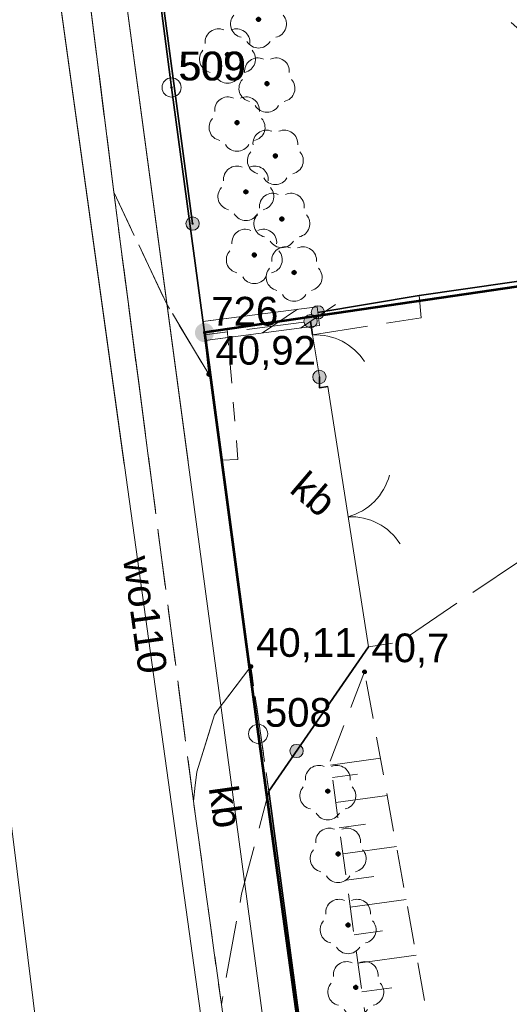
# Model space of a CAD drawing. Header units: millimetres. Extents: x 6503307 to 6504695, y 5886099 to 5887123.
# Tile 56 of 77: x 6504116 to 6504129, y 5886232 to 5886257. Entities that reach past the tile are written whole.
import ezdxf
from ezdxf.enums import TextEntityAlignment as Align

# ---------------------------------------------------------------- set-up
doc = ezdxf.new("R2010")
doc.units = ezdxf.units.MM
for name, pattern in [('ACAD_ISO02W100', [15, 12, -3]), ('BUUT04', [200000, 0, -100000, 0, -100000]), ('EGBU01', [2, 0.5, -0.5, 0.5, -0.5]), ('OTKJ_A05', [2, 1.5, -0.5]), ('OTKU_A05', [2, 1.5, -0.5]), ('OTRK_A05', [1.5, 1, -0.5])]:
    doc.linetypes.add(name, pattern=pattern)
for name, color, linetype, lineweight in [('Budowle (linie)', 18, 'Continuous', 0), ('Budynki EGiB', 18, 'Continuous', 0), ('Działki', 18, 'Continuous', 0), ('isa_V10520003E16E075_TUsr', 7, 'Continuous', 25), ('isa_V10520003E16E075_TUsr_19165818BF56C1D4', 5, 'OTKJ_A05', 25), ('Komunikacja (linie)', 18, 'Continuous', 0), ('Komunikacja (obszary)', 18, 'Continuous', 0), ('Ogrodzenia', 18, 'Continuous', 0), ('Pikiety', 18, 'Continuous', 0), ('Przewody elektroenergetyczne', 1, 'Continuous', 0), ('Przewody wodociągowe', 5, 'Continuous', 0), ('Punkty graniczne', 18, 'Continuous', 0), ('Punkty graniczne - numery', 7, 'Continuous', 0), ('Skarpy', 18, 'Continuous', 0)]:
    doc.layers.add(name, color=color, linetype=linetype, lineweight=lineweight)
for name, color, linetype, lineweight, true_color in [('Przewody kanalizacyjne', 7, 'Continuous', 0, 0x803300), ('Symbole liniowe', 7, 'Continuous', 0, 0x0a0909), ('Użytki gruntowe', 7, 'Continuous', 0, 0x008000), ('Zagospodarowanie terenu (punkty)', 7, 'Continuous', 0, 0x008000)]:
    doc.layers.add(name, color=color, linetype=linetype, lineweight=lineweight, true_color=true_color)
doc.styles.add('DOMYSLNA_CZCIONKA', font='arial.ttf')

# ---------------------------------------------------------------- blocks, each defined once
blk = doc.blocks.new('OTRS_P05')
at = {"layer": 'isa_V10520003E16E075_TUsr', "true_color": 0x0a0909}
h = blk.add_hatch(color=18, dxfattribs=at)
h.dxf.hatch_style = 1
h.paths.add_polyline_path([(0.09, 0, 1), (-0.09, 0, 1)])
at = {"layer": 'isa_V10520003E16E075_TUsr', "color": 18, "true_color": 0x0a0909}
blk.add_lwpolyline([(0.09, 0, 1), (-0.09, 0, 1)], format="xyb", close=True, dxfattribs=at)
at = {"layer": 'isa_V10520003E16E075_TUsr_19165818BF56C1D4', "color": 18, "true_color": 0x0a0909}
blk.add_circle((0, 0), 0.09, dxfattribs=at)
blk = doc.blocks.new('OTRN_P05')
at = {"layer": 'isa_V10520003E16E075_TUsr', "true_color": 0x0a0909}
h = blk.add_hatch(color=18, dxfattribs=at)
h.dxf.hatch_style = 1
h.paths.add_polyline_path([(0.09, 0, 1), (-0.09, 0, 1)])
at = {"layer": 'isa_V10520003E16E075_TUsr', "color": 18, "true_color": 0x0a0909}
blk.add_lwpolyline([(0.09, 0, 1), (-0.09, 0, 1)], format="xyb", close=True, dxfattribs=at)
at = {"layer": 'isa_V10520003E16E075_TUsr_19165818BF56C1D4', "color": 18, "true_color": 0x0a0909}
blk.add_circle((0, 0), 0.09, dxfattribs=at)
blk = doc.blocks.new('OTZL_P05')
at = {"layer": 'isa_V10520003E16E075_TUsr', "true_color": 0x008000}
h = blk.add_hatch(color=96, dxfattribs=at)
h.dxf.hatch_style = 1
h.paths.add_polyline_path([(0.1, 0, 1), (-0.1, 0, 1)])
h.paths.add_polyline_path([(0.01, 0, 1), (-0.01, 0, 1)], flags=16)
at = {"color": 96, "linetype": 'Continuous', "lineweight": 18, "true_color": 0x008000}
blk.add_circle((0, 0), 0.01, dxfattribs=at)
for centre, start, end in [((-0.47, 0.647), 66, 186), ((0.47, 0.647), 354, 114), ((-0.761, -0.247), 138, 258), ((0.761, -0.247), 282, 42), ((0, -0.8), 210, 330)]:
    blk.add_arc(centre, 0.7, start, end, dxfattribs=at)
at = {"layer": 'isa_V10520003E16E075_TUsr', "color": 96, "true_color": 0x008000}
for points in [[(0.1, 0, 1), (-0.1, 0, 1)], [(0.01, 0, 1), (-0.01, 0, 1)]]:
    blk.add_lwpolyline(points, format="xyb", close=True, dxfattribs=at)
at = {"layer": 'isa_V10520003E16E075_TUsr_19165818BF56C1D4', "color": 96, "true_color": 0x008000}
blk.add_circle((0, 0), 0.1, dxfattribs=at)
blk = doc.blocks.new('OTOO_L05')
at = {"linetype": 'BUUT04', "lineweight": 18, "true_color": 0x000000}
h = blk.add_hatch(color=18, dxfattribs=at)
h.dxf.hatch_style = 1
h.paths.add_polyline_path([(-0.58, 0, 1), (0.58, 0, 1)])
at = {"color": 18, "true_color": 0x0a0909}
blk.add_circle((0, 0), 0.58, dxfattribs=at)
blk = doc.blocks.new('OTDN_L05')
at = {"color": 18, "lineweight": 18, "true_color": 0x0a0909}
for p, q in [((-3.3, -0.82), (0, 0.83)), ((0.03, -0.821), (3.33, 0.829))]:
    blk.add_line(p, q, dxfattribs=at)
blk = doc.blocks.new('EGPG_PS05')
at = {"color": 18, "linetype": 'Continuous', "lineweight": 18, "true_color": 0x000000}
blk.add_circle((0, 0), 0.5, dxfattribs=at)
blk = doc.blocks.new('EGPG_PNS05')
at = {"linetype": 'ACAD_ISO02W100', "lineweight": 50, "true_color": 0xffffff}
h = blk.add_hatch(color=7, dxfattribs=at)
h.dxf.hatch_style = 1
h.paths.add_polyline_path([(-0.5, 0, 1), (0.5, 0, 1)])
at = {"linetype": 'ACAD_ISO02W100', "lineweight": 50, "true_color": 0x000000}
h = blk.add_hatch(color=18, dxfattribs=at)
h.dxf.hatch_style = 1
h.paths.add_polyline_path([(-0.09, 0, 1), (0.09, 0, 1)])

msp = doc.modelspace()

# ---------------------------------------------------------------- linework, layer by layer
at = {"color": 0, "lineweight": 18}
for centre, radius, start, end in [((6504123.77892, 5886247.7189), 1.53, 32.967771, 92.806881), ((6504124.23293, 5886245.97006), 1.53144, 285.181952, 345.324595), ((6504124.70273, 5886242.96515), 1.52845, 32.305085, 92.577532)]:
    msp.add_arc(centre, radius, start, end, dxfattribs=at)
at = {"layer": 'Budowle (linie)', "color": 0, "linetype": 'Continuous', "lineweight": 18, "flags": 128}
for points in [[(6504120.83666, 5886249.59496), (6504123.82666, 5886249.98496)], [(6504123.82666, 5886249.98496), (6504123.89133, 5886249.48916)], [(6504120.90133, 5886249.09916), (6504123.89133, 5886249.48916)]]:
    msp.add_lwpolyline(points, dxfattribs=at)
at = {"layer": 'Budowle (linie)', "color": 250, "linetype": 'Continuous', "lineweight": 13, "flags": 128}
for points in [[(6504120.83666, 5886249.59496), (6504121.45657, 5886249.67582)], [(6504120.90133, 5886249.09916), (6504121.49712, 5886249.17687)]]:
    msp.add_lwpolyline(points, dxfattribs=at)
at = {"layer": 'Budowle (linie)', "color": 18, "linetype": 'Continuous', "lineweight": 18, "true_color": 0x000000, "flags": 128}
msp.add_lwpolyline([(6504120.83666, 5886249.59496), (6504120.90133, 5886249.09916)], dxfattribs=at)
at = {"layer": 'Budowle (linie)', "color": 250, "linetype": 'Continuous', "lineweight": 13, "ltscale": 0.1, "flags": 128}
msp.add_lwpolyline([(6504120.83666, 5886249.59496), (6504120.90133, 5886249.09916)], dxfattribs=at)
at = {"layer": 'Budynki EGiB', "color": 7, "linetype": 'Continuous', "lineweight": 53, "flags": 128}
msp.add_lwpolyline([(6504122.28399, 5886238.81706), (6504124.60399, 5886221.90706), (6504165.25399, 5886227.63706), (6504161.95399, 5886251.39706), (6504178.69399, 5886253.69706), (6504175.42399, 5886277.49706), (6504152.36399, 5886274.26706), (6504154.93399, 5886254.30706), (6504120.88399, 5886249.30706), (6504122.28399, 5886238.81706)], close=True, dxfattribs=at)
at = {"layer": 'Działki', "color": 7, "linetype": 'Continuous', "lineweight": 0}
for p, q in [((6504118.23399, 5886269.47706), (6504120.02399, 5886255.71706)), ((6504120.02399, 5886255.71706), (6504118.23399, 5886269.47706)), ((6504120.02399, 5886255.71706), (6504120.88399, 5886249.30706)), ((6504120.88399, 5886249.30706), (6504120.02399, 5886255.71706)), ((6504120.88399, 5886249.30706), (6504121.47944, 5886249.3945)), ((6504121.47944, 5886249.3945), (6504120.88399, 5886249.30706)), ((6504120.88399, 5886249.30706), (6504121.32909, 5886245.97199)), ((6504121.32909, 5886245.97199), (6504120.88399, 5886249.30706))]:
    msp.add_line(p, q, dxfattribs=at)
at = {"layer": 'Działki', "color": 0, "linetype": 'Continuous', "lineweight": 25, "flags": 128}
msp.add_lwpolyline([(6504103.31399, 5886328.10706), (6504104.79399, 5886310.15706), (6504105.38399, 5886304.29706), (6504105.51399, 5886303.03706), (6504106.73399, 5886292.16706), (6504108.70399, 5886274.44706), (6504116.09399, 5886220.95706), (6504117.45399, 5886211.11706), (6504125.85399, 5886212.20706), (6504124.60399, 5886221.90706), (6504122.28399, 5886238.81706), (6504120.88399, 5886249.30706), (6504120.02399, 5886255.71706), (6504118.23399, 5886269.47706), (6504117.44399, 5886275.37706), (6504115.12399, 5886293.28706), (6504114.48399, 5886299.31706), (6504113.97399, 5886304.06706), (6504113.28399, 5886310.97706), (6504111.74399, 5886328.63706)], dxfattribs=at)
msp.add_lwpolyline([(6504118.23399, 5886269.47706), (6504120.02399, 5886255.71706), (6504120.88399, 5886249.30706), (6504154.93399, 5886254.30706), (6504152.36399, 5886274.26706), (6504118.23399, 5886269.47706)], close=True, dxfattribs=at)
at = {"layer": 'Komunikacja (linie)', "color": 18, "linetype": 'Continuous', "lineweight": 18, "true_color": 0x000000, "flags": 128}
msp.add_lwpolyline([(6504118.51399, 5886252.97706), (6504117.72399, 5886259.31706), (6504116.80399, 5886266.72706), (6504116.82399, 5886267.78706), (6504117.16399, 5886268.72706), (6504117.67399, 5886269.24706), (6504118.11399, 5886269.57706), (6504118.72399, 5886269.84706), (6504119.45399, 5886270.04706), (6504123.44399, 5886270.49706)], dxfattribs=at)
at = {"layer": 'Komunikacja (linie)', "color": 250, "linetype": 'Continuous', "lineweight": 13, "flags": 128}
msp.add_lwpolyline([(6504118.51399, 5886252.97706), (6504117.72399, 5886259.31706), (6504116.80399, 5886266.72706), (6504116.82399, 5886267.78706), (6504117.16399, 5886268.72706), (6504117.67399, 5886269.24706), (6504118.11399, 5886269.57706), (6504118.72399, 5886269.84706), (6504119.45399, 5886270.04706), (6504119.7977, 5886270.08583)], dxfattribs=at)
at = {"layer": 'Komunikacja (obszary)', "color": 7, "linetype": 'OTKJ_A05', "lineweight": 0}
for p, q in [((6504118.51399, 5886252.97706), (6504117.72399, 5886259.31706)), ((6504119.44026, 5886245.88758), (6504118.51399, 5886252.97706))]:
    msp.add_line(p, q, dxfattribs=at)
at = {"layer": 'Komunikacja (obszary)', "color": 7, "linetype": 'OTKU_A05', "lineweight": 0}
for p, q in [((6504119.90399, 5886250.03706), (6504118.51399, 5886252.97706)), ((6504118.51399, 5886252.97706), (6504119.44026, 5886245.88758)), ((6504120.99399, 5886248.21706), (6504119.90399, 5886250.03706)), ((6504121.48507, 5886249.32518), (6504120.88399, 5886249.24706)), ((6504120.88399, 5886249.24706), (6504120.99399, 5886248.21706))]:
    msp.add_line(p, q, dxfattribs=at)
at = {"layer": 'Komunikacja (obszary)', "color": 0, "linetype": 'OTKJ_A05', "lineweight": 18, "flags": 128}
msp.add_lwpolyline([(6504101.76399, 5886378.53706), (6504102.17399, 5886374.82706), (6504102.51399, 5886371.44706), (6504102.75399, 5886367.23706), (6504102.87399, 5886365.62706), (6504104.55399, 5886341.27706), (6504104.65399, 5886340.29706), (6504105.06399, 5886333.84706), (6504105.13399, 5886332.77706), (6504105.80399, 5886322.20706), (6504105.86399, 5886321.22706), (6504106.07399, 5886316.21706), (6504106.38399, 5886312.07706), (6504106.65399, 5886307.92706), (6504106.78399, 5886305.63706), (6504107.10399, 5886301.83706), (6504107.47399, 5886298.00706), (6504107.59399, 5886297.12706), (6504109.25399, 5886283.10706), (6504110.49399, 5886272.85706), (6504111.24399, 5886266.41706), (6504112.57399, 5886255.37706), (6504113.47399, 5886248.43706), (6504113.49399, 5886248.06706), (6504113.76399, 5886245.19706), (6504114.45399, 5886240.81706), (6504115.77399, 5886231.15706), (6504115.83399, 5886230.82706), (6504116.69399, 5886224.92706), (6504117.75399, 5886217.79706), (6504117.88399, 5886216.80706), (6504118.01399, 5886215.82706), (6504118.13744, 5886214.57431), (6504118.88539, 5886209.00154), (6504119.07399, 5886207.77706), (6504119.78399, 5886201.92706), (6504125.70399, 5886202.80706), (6504125.29399, 5886206.84706), (6504123.91399, 5886218.03706), (6504123.32399, 5886219.13706), (6504122.89399, 5886220.64706), (6504121.32399, 5886231.73706), (6504120.59399, 5886237.05706), (6504118.51399, 5886252.97706), (6504117.72399, 5886259.31706), (6504116.80399, 5886266.72706), (6504116.82399, 5886267.78706), (6504117.16399, 5886268.72706), (6504117.67399, 5886269.24706), (6504118.11399, 5886269.57706), (6504117.47399, 5886275.16706), (6504116.65399, 5886275.62706), (6504115.99399, 5886276.34706), (6504115.70399, 5886276.89706), (6504115.48399, 5886277.89706), (6504114.87399, 5886282.96706), (6504114.74399, 5886284.08706), (6504114.27399, 5886287.81706), (6504113.46399, 5886295.39706), (6504113.23399, 5886297.69706), (6504113.07399, 5886299.53706), (6504112.40399, 5886305.76706), (6504111.84399, 5886315.83706), (6504111.42399, 5886321.78706), (6504110.61399, 5886335.31706), (6504110.31399, 5886340.00706), (6504109.92399, 5886345.01706), (6504109.66399, 5886348.75706), (6504108.69399, 5886363.16706), (6504108.70399, 5886364.15706), (6504108.78399, 5886364.84706), (6504108.98399, 5886365.55706), (6504109.10399, 5886366.08706), (6504108.22399, 5886376.94706), (6504108.49399, 5886376.60706), (6504108.22399, 5886377.12706), (6504107.98399, 5886377.48706), (6504107.71399, 5886378.02706), (6504107.49399, 5886378.73706), (6504107.30399, 5886379.36706), (6504107.24399, 5886379.86706), (6504101.76399, 5886378.53706)], close=True, dxfattribs=at)
at = {"layer": 'Komunikacja (obszary)', "color": 0, "linetype": 'OTKU_A05', "lineweight": 18, "flags": 128}
for points in [[(6504122.06399, 5886261.48706), (6504124.34399, 5886260.53706), (6504126.48399, 5886259.24706), (6504128.54399, 5886257.72706), (6504130.40399, 5886256.07706), (6504134.40399, 5886251.68706), (6504142.34399, 5886252.83706), (6504145.67399, 5886253.48706), (6504143.75399, 5886259.04706), (6504137.78399, 5886258.21706), (6504136.52399, 5886267.13706), (6504149.34399, 5886268.96706), (6504149.20399, 5886269.70706), (6504135.54399, 5886267.75706), (6504131.82399, 5886267.29706), (6504125.61399, 5886266.41706), (6504120.61399, 5886265.72706), (6504118.64399, 5886266.36706), (6504119.34399, 5886261.38706), (6504122.06399, 5886261.48706)], [(6504126.49399, 5886250.27706), (6504126.54399, 5886249.69706), (6504123.70399, 5886249.24706), (6504123.65399, 5886249.60706), (6504120.88399, 5886249.24706), (6504120.99399, 5886248.21706), (6504119.90399, 5886250.03706), (6504118.51399, 5886252.97706), (6504120.59399, 5886237.05706), (6504120.68399, 5886237.82706), (6504121.14399, 5886239.31706), (6504122.09399, 5886240.57706), (6504122.56399, 5886237.31706), (6504125.16399, 5886241.08706), (6504125.98399, 5886241.21706), (6504132.38399, 5886245.55706), (6504143.12399, 5886247.17706), (6504146.17399, 5886247.64706), (6504145.54399, 5886252.06706), (6504144.01399, 5886251.83706), (6504143.86399, 5886252.85706), (6504142.21399, 5886252.56706), (6504142.32399, 5886251.58706), (6504132.60399, 5886250.16706), (6504132.48399, 5886251.13706), (6504126.49399, 5886250.27706)], [(6504122.09399, 5886240.57706), (6504121.14399, 5886239.31706), (6504120.68399, 5886237.82706), (6504120.59399, 5886237.05706), (6504121.32399, 5886231.73706), (6504121.85399, 5886234.63706), (6504122.56399, 5886237.31706), (6504122.09399, 5886240.57706)]]:
    msp.add_lwpolyline(points, close=True, dxfattribs=at)
at = {"layer": 'Ogrodzenia', "color": 18, "linetype": 'Continuous', "lineweight": 35, "true_color": 0x000000, "flags": 128}
for points in [[(6504120.57399, 5886252.15706), (6504119.34399, 5886261.38706)], [(6504123.84399, 5886249.83706), (6504126.49399, 5886250.27706), (6504132.48399, 5886251.13706), (6504142.21399, 5886252.56706)], [(6504123.88399, 5886248.14706), (6504123.88399, 5886247.86706), (6504124.10399, 5886247.89706)]]:
    msp.add_lwpolyline(points, dxfattribs=at)
at = {"layer": 'Ogrodzenia', "color": 250, "linetype": 'Continuous', "lineweight": 30, "ltscale": 0.1, "flags": 128}
msp.add_lwpolyline([(6504120.57399, 5886252.15706), (6504119.34399, 5886261.38706)], dxfattribs=at)
at = {"layer": 'Ogrodzenia', "color": 0, "linetype": 'Continuous', "lineweight": 35, "flags": 128}
for points in [[(6504123.65399, 5886249.60706), (6504123.70399, 5886249.24706)], [(6504165.11399, 5886229.41706), (6504165.38399, 5886227.46706), (6504124.63399, 5886221.83706), (6504122.56399, 5886237.31706), (6504125.16399, 5886241.08706)]]:
    msp.add_lwpolyline(points, dxfattribs=at)
at = {"layer": 'Ogrodzenia', "color": 0, "linetype": 'Continuous', "lineweight": 18, "flags": 128}
for points in [[(6504123.70399, 5886249.24706), (6504123.88399, 5886248.14706)], [(6504124.10399, 5886247.89706), (6504125.16399, 5886241.08706)]]:
    msp.add_lwpolyline(points, dxfattribs=at)
at = {"layer": 'Przewody elektroenergetyczne', "color": 1, "linetype": 'Continuous', "lineweight": 18, "true_color": 0xff0000, "flags": 128}
msp.add_lwpolyline([(6504165.66399, 5886271.17706), (6504165.59399, 5886273.49706), (6504164.40399, 5886274.34706), (6504160.72399, 5886274.01706), (6504156.63399, 5886273.65706), (6504152.12399, 5886273.24706), (6504151.33399, 5886270.49706), (6504118.43399, 5886267.36706), (6504117.66399, 5886266.73706), (6504123.25399, 5886225.09706), (6504123.55399, 5886222.87706), (6504125.03399, 5886211.81706), (6504111.55399, 5886209.92706), (6504094.83399, 5886206.66706), (6504089.27399, 5886205.58706), (6504063.25399, 5886203.14706), (6504037.77399, 5886200.91706), (6504027.14399, 5886200.43706), (6504020.49399, 5886200.87706), (6504002.42399, 5886200.74706), (6503977.65399, 5886201.06706)], dxfattribs=at)
at = {"layer": 'Przewody elektroenergetyczne', "color": 1, "linetype": 'Continuous', "lineweight": 0, "flags": 128}
msp.add_lwpolyline([(6504120.00652, 5886267.51667), (6504118.43399, 5886267.36706), (6504117.66399, 5886266.73706), (6504120.45685, 5886245.93301)], dxfattribs=at)
at = {"layer": 'Przewody kanalizacyjne', "color": 36, "linetype": 'Continuous', "lineweight": 18, "true_color": 0x803300, "flags": 128}
msp.add_lwpolyline([(6504111.64399, 5886270.21706), (6504117.24399, 5886225.09706), (6504118.99399, 5886216.81706)], dxfattribs=at)
at = {"layer": 'Przewody wodociągowe', "color": 5, "linetype": 'Continuous', "lineweight": 18, "true_color": 0x0000ff, "flags": 128}
msp.add_lwpolyline([(6504113.52399, 5886220.19706), (6504122.17399, 5886221.46706), (6504115.24399, 5886271.40706)], dxfattribs=at)
at = {"layer": 'Przewody wodociągowe', "color": 5, "linetype": 'Continuous', "lineweight": 0, "flags": 128}
msp.add_lwpolyline([(6504118.78928, 5886245.85849), (6504115.24399, 5886271.40706)], dxfattribs=at)
at = {"layer": 'Punkty graniczne - numery'}
for p in [(6504120.02399, 5886255.71706), (6504120.88399, 5886249.30706), (6504122.28399, 5886238.81706)]:
    msp.add_point(p, dxfattribs=at)
at = {"layer": 'Punkty graniczne - numery', "ltscale": 0.1}
for p in [(6504120.02399, 5886255.71706), (6504120.88399, 5886249.30706)]:
    msp.add_point(p, dxfattribs=at)
at = {"layer": 'Skarpy', "color": 0, "linetype": 'OTRK_A05', "lineweight": 18, "flags": 128}
msp.add_lwpolyline([(6504125.06399, 5886240.43706), (6504124.16399, 5886238.09706), (6504126.14399, 5886223.75706), (6504138.43399, 5886225.50706), (6504140.18399, 5886226.50706), (6504127.92399, 5886224.75706), (6504125.06399, 5886240.43706)], close=True, dxfattribs=at)
at = {"layer": 'Symbole liniowe', "color": 0, "linetype": 'Continuous', "lineweight": 18, "flags": 128}
for points in [[(6504124.17767, 5886237.998), (6504125.47617, 5886238.17729)], [(6504124.22249, 5886237.67338), (6504124.87876, 5886237.76399)], [(6504124.31262, 5886237.02062), (6504125.65338, 5886237.20574)], [(6504124.40421, 5886236.3573), (6504125.08893, 5886236.45184)], [(6504124.49777, 5886235.67975), (6504125.89649, 5886235.87288)], [(6504124.59332, 5886234.98771), (6504125.30764, 5886235.08634)], [(6504124.69092, 5886234.28087), (6504126.15012, 5886234.48235)], [(6504124.7906, 5886233.5589), (6504125.53581, 5886233.6618)], [(6504124.89242, 5886232.8215), (6504126.41472, 5886233.03169)], [(6504124.99641, 5886232.06832), (6504125.77385, 5886232.17566)]]:
    msp.add_lwpolyline(points, dxfattribs=at)
at = {"layer": 'Użytki gruntowe', "color": 96, "linetype": 'EGBU01', "lineweight": 0}
for p, q in [((6504118.23399, 5886269.47706), (6504120.02399, 5886255.71706)), ((6504120.02399, 5886255.71706), (6504118.23399, 5886269.47706)), ((6504120.02399, 5886255.71706), (6504120.88399, 5886249.30706)), ((6504120.88399, 5886249.30706), (6504120.02399, 5886255.71706)), ((6504120.88399, 5886249.30706), (6504121.47944, 5886249.3945)), ((6504121.47944, 5886249.3945), (6504120.88399, 5886249.30706)), ((6504121.32909, 5886245.97199), (6504120.88399, 5886249.30706)), ((6504120.88399, 5886249.30706), (6504121.32909, 5886245.97199)), ((6504121.75606, 5886245.99107), (6504121.47944, 5886249.3945)), ((6504121.75606, 5886245.99107), (6504121.32909, 5886245.97199)), ((6504121.32909, 5886245.97199), (6504121.75606, 5886245.99107))]:
    msp.add_line(p, q, dxfattribs=at)
at = {"layer": 'Użytki gruntowe', "color": 96, "linetype": 'EGBU01', "lineweight": 18, "true_color": 0x008000, "flags": 128}
for points in [[(6504120.02399, 5886255.71706), (6504118.23399, 5886269.47706), (6504152.36399, 5886274.26706), (6504175.42399, 5886277.49706), (6504192.86399, 5886279.99706), (6504208.92399, 5886282.20706), (6504215.36399, 5886234.63706), (6504198.65424, 5886232.3353), (6504188.79399, 5886230.97706), (6504165.25399, 5886227.63706), (6504124.60399, 5886221.90706), (6504122.28399, 5886238.81706), (6504120.88399, 5886249.30706), (6504120.02399, 5886255.71706)], [(6504122.28399, 5886238.81706), (6504124.60399, 5886221.90706), (6504165.25399, 5886227.63706), (6504161.95399, 5886251.39706), (6504178.69399, 5886253.69706), (6504175.42399, 5886277.49706), (6504152.36399, 5886274.26706), (6504154.93399, 5886254.30706), (6504120.88399, 5886249.30706), (6504122.28399, 5886238.81706)], [(6504118.23399, 5886269.47706), (6504120.02399, 5886255.71706), (6504120.88399, 5886249.30706), (6504154.93399, 5886254.30706), (6504152.36399, 5886274.26706), (6504118.23399, 5886269.47706)]]:
    msp.add_lwpolyline(points, close=True, dxfattribs=at)

# ---------------------------------------------------------------- block references
at = {"layer": 'Budowle (linie)', "color": 0, "xscale": 0.3, "yscale": 0.3, "zscale": 0.3, "rotation": 7.431407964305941}
msp.add_blockref('OTDN_L05', (6504123.348, 5886249.67041), dxfattribs=at)
at = {"layer": 'Ogrodzenia', "color": 18, "true_color": 0x000000, "yscale": 0.3, "zscale": 0.3}
for p, xscale, rotation in [((6504120.57399, 5886252.15706), 0.2999999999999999, 277.5905772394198), ((6504123.84399, 5886249.83706), 0.3, 9.42725746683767), ((6504123.65399, 5886249.60706), 0.3, 277.9071626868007), ((6504123.88399, 5886248.14706), 0.3, 90), ((6504123.28872, 5886238.36792), 0.3, 55.40771131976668)]:
    msp.add_blockref('OTOO_L05', p, dxfattribs=dict(at, xscale=xscale, rotation=rotation))
at = {"layer": 'Ogrodzenia', "color": 250, "ltscale": 0.1, "xscale": 0.02999999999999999, "yscale": 0.03, "zscale": 0.03000000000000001, "rotation": 277.5905772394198}
msp.add_blockref('OTOO_L05', (6504120.57399, 5886252.15706), dxfattribs=at)
at = {"layer": 'Pikiety', "color": 18, "true_color": 0x000000, "xscale": 0.5, "yscale": 0.5, "zscale": 0.5}
for name, p in [('OTRS_P05', (6504120.99399, 5886248.21706)), ('OTRS_P05', (6504122.09399, 5886240.57706)), ('OTRN_P05', (6504125.06399, 5886240.43706))]:
    msp.add_blockref(name, p, dxfattribs=at)
at = {"layer": 'Pikiety', "color": 250, "ltscale": 0.1, "xscale": 0.05, "yscale": 0.05, "zscale": 0.05}
msp.add_blockref('OTRS_P05', (6504120.99399, 5886248.21706), dxfattribs=at)
at = {"layer": 'Punkty graniczne', "color": 18, "true_color": 0x000000, "xscale": 0.5, "yscale": 0.5, "zscale": 0.5}
for name, p in [('EGPG_PS05', (6504120.02399, 5886255.71706)), ('EGPG_PNS05', (6504120.88399, 5886249.30706)), ('EGPG_PS05', (6504122.28399, 5886238.81706))]:
    msp.add_blockref(name, p, dxfattribs=at)
at = {"layer": 'Punkty graniczne', "color": 250, "ltscale": 0.1, "xscale": 0.05, "yscale": 0.05, "zscale": 0.05}
for name, p in [('EGPG_PS05', (6504120.02399, 5886255.71706)), ('EGPG_PNS05', (6504120.88399, 5886249.30706))]:
    msp.add_blockref(name, p, dxfattribs=at)
at = {"layer": 'Zagospodarowanie terenu (punkty)', "color": 96, "true_color": 0x008000, "xscale": 0.5, "yscale": 0.5, "zscale": 0.5}
for p in [(6504122.29399, 5886257.49706), (6504121.48399, 5886256.57706), (6504122.51399, 5886255.81706), (6504121.73399, 5886254.79706), (6504122.73399, 5886253.92706), (6504121.96399, 5886252.98706), (6504122.90399, 5886252.27706), (6504122.18399, 5886251.33706), (6504123.22399, 5886250.87706), (6504124.10399, 5886237.31706), (6504124.37399, 5886235.67706), (6504124.63399, 5886233.81706), (6504124.83399, 5886232.18706)]:
    msp.add_blockref('OTZL_P05', p, dxfattribs=at)

# ---------------------------------------------------------------- texts
at = {"layer": 'Komunikacja (obszary)', "color": 0, "style": 'DOMYSLNA_CZCIONKA'}
msp.add_text('kb', height=0.75, rotation=319.639203, dxfattribs=at).set_placement((6504123.73458, 5886245.08649), align=Align.MIDDLE_CENTER)
at = {"layer": 'Komunikacja (obszary)', "color": 18, "true_color": 0x0a0909, "style": 'DOMYSLNA_CZCIONKA'}
msp.add_text('kb', height=0.75, rotation=278, dxfattribs=at).set_placement((6504121.43926, 5886236.91292), align=Align.MIDDLE_CENTER)
at = {"layer": 'Pikiety', "color": 250, "style": 'DOMYSLNA_CZCIONKA'}
msp.add_text('40,92', height=0.75, dxfattribs=at).set_placement((6504122.48167, 5886248.84455), align=Align.MIDDLE_CENTER)
at = {"layer": 'Pikiety', "color": 18, "true_color": 0x0a0909, "style": 'DOMYSLNA_CZCIONKA'}
msp.add_text('40,92', height=0.75, dxfattribs=at).set_placement((6504122.48174, 5886248.84455), align=Align.MIDDLE_CENTER)
at = {"layer": 'Pikiety', "color": 0, "style": 'DOMYSLNA_CZCIONKA'}
for s, p in [('40,11', (6504123.54285, 5886241.20455)), ('40,7', (6504126.26038, 5886241.06455))]:
    msp.add_text(s, height=0.75, dxfattribs=at).set_placement(p, align=Align.MIDDLE_CENTER)
at = {"layer": 'Przewody wodociągowe', "color": 5, "true_color": 0x0000ff, "style": 'DOMYSLNA_CZCIONKA'}
msp.add_text('wo110', height=0.75, rotation=277.900284, dxfattribs=at).set_placement((6504119.33426, 5886241.93115), align=Align.MIDDLE_CENTER)
at = {"layer": 'Punkty graniczne - numery', "color": 96, "true_color": 0x008000, "style": 'DOMYSLNA_CZCIONKA'}
for s, p in [('509', (6504121.07483, 5886256.27677)), ('726', (6504121.93483, 5886249.86677)), ('508', (6504123.33483, 5886239.37677))]:
    msp.add_text(s, height=0.75, dxfattribs=at).set_placement(p, align=Align.MIDDLE_CENTER)
at = {"layer": 'Punkty graniczne - numery', "color": 96, "style": 'DOMYSLNA_CZCIONKA'}
for s, p in [('509', (6504121.09538, 5886256.27677)), ('726', (6504121.93766, 5886249.86677))]:
    msp.add_text(s, height=0.75, dxfattribs=at).set_placement(p, align=Align.MIDDLE_CENTER)

doc.saveas('drawing.dxf')
